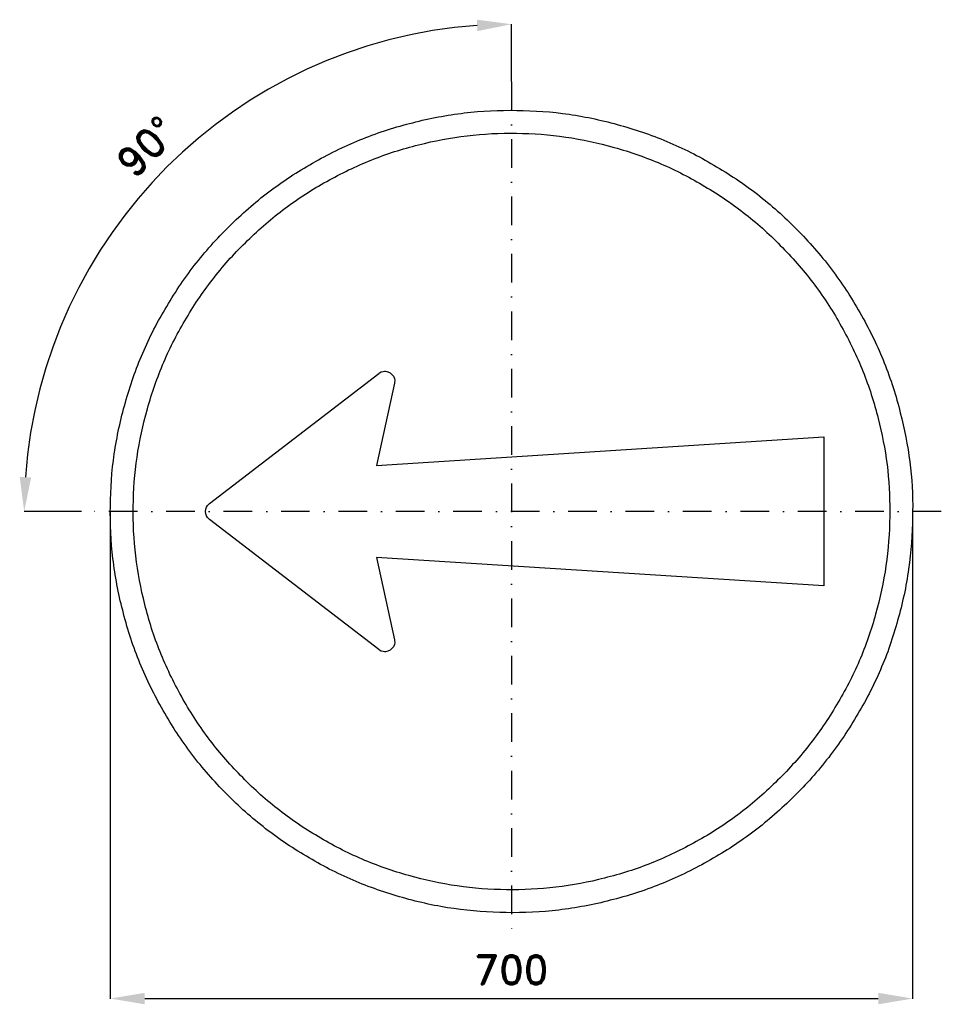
# Model space of a CAD drawing. Header units: millimetres. Extents: x -429 to 375, y -430 to 429.
import ezdxf

# ---------------------------------------------------------------- set-up
doc = ezdxf.new("R2010")
doc.units = ezdxf.units.MM
doc.header["$LTSCALE"] = 5
doc.linetypes.add('ČERCHOVANÁX2', pattern=[2, 1, -0.5, 0, -0.5])
doc.layers.add('Kóty', color=2, linetype='Continuous')
doc.layers.add('Značka', color=7, linetype='Continuous')
doc.styles.get("Standard").update_dxf_attribs({"font": 'romand.shx', "height": 25})
doc.dimstyles.get("Standard").update_dxf_attribs({"dimtxt": 25, "dimasz": 30, "dimexe": 0.18, "dimexo": 0.0625, "dimgap": 12.5, "dimtad": 1, "dimdec": 0, "dimzin": 0, "dimdsep": 46, "dimtxsty": 'Standard', "dimcen": 0.09, "dimadec": 0, "dimazin": 0, "dimtfac": 1, "dimtdec": 0, "dimtofl": 0, "dimtmove": 0, "dimatfit": 3, "dimfxl": 1, "dimtolj": 1, "dimtzin": 0, "dimarcsym": 0})

# ---------------------------------------------------------------- blocks, each defined once
blk = doc.blocks.new('*D1')
at = {"layer": 'Defpoints', "color": 0, "transparency": 16777216}
for p in [(-350.03, 0), (350, -1.15), (350, -424.97)]:
    blk.add_point(p, dxfattribs=at)
at = {"layer": 'Kóty', "color": 0, "lineweight": -2, "transparency": 16777216}
for p, q in [((-350.03, -0.06), (-350.03, -425.15)), ((350, -1.21), (350, -425.15)), ((-320.03, -424.97), (320, -424.97))]:
    blk.add_line(p, q, dxfattribs=at)
at = {"layer": 'Kóty', "color": 0, "transparency": 16777216}
for points in [[(-320.03, -419.97), (-320.03, -429.97), (-350.03, -424.97)], [(320, -419.97), (320, -429.97), (350, -424.97)]]:
    blk.add_solid(points, dxfattribs=at)
at = {"layer": 'Kóty', "color": 0, "transparency": 16777216, "insert": (-0.02, -399.97), "char_height": 25, "attachment_point": 5}
blk.add_mtext('\\A1;700', dxfattribs=at)
blk = doc.blocks.new('*D2')
at = {"layer": 'Defpoints', "color": 0, "transparency": 16777216}
for p in [(0, 375), (-212.58, 368.19), (-375, 0), (375, 0), (0, -375)]:
    blk.add_point(p, dxfattribs=at)
at = {"layer": 'Kóty', "color": 0, "lineweight": -2, "transparency": 16777216}
for p, q in [((0, 375.06), (0, 425.33)), ((-375.06, 0), (-425.33, 0))]:
    blk.add_line(p, q, dxfattribs=at)
blk.add_arc((0, 0), 425.15, 94.04381, 175.95619, dxfattribs=at)
at = {"layer": 'Kóty', "color": 0, "transparency": 16777216}
for points in [[(-30.16, 429.09), (-29.8, 419.1), (0, 425.15)], [(-419.1, 29.8), (-429.09, 30.16), (-425.15, 0)]]:
    blk.add_solid(points, dxfattribs=at)
at = {"layer": 'Kóty', "color": 0, "transparency": 16777216, "insert": (-318.31, 318.31), "char_height": 25, "attachment_point": 5, "rotation": 45}
blk.add_mtext('\\A1;90°', dxfattribs=at)

msp = doc.modelspace()

# ---------------------------------------------------------------- linework, layer by layer
at = {"layer": 'Značka', "color": 6, "linetype": 'ČERCHOVANÁX2', "lineweight": 25, "ltscale": 5}
for p, q in [((0, 375), (0, -375)), ((375, 0), (-375, 0))]:
    msp.add_line(p, q, dxfattribs=at)
at = {"layer": 'Značka', "color": 5}
for points in [[(350, 0), (349.99, -2.291), (349.97, -4.581, -0.0321663), (346.49, -50.208, -0.0357215), (336.86, -95.004, -0.0366629), (321.83, -138.262, -0.0347537), (300.79, -178.953, -0.0340378), (274.96, -216.774, -0.0344521), (244.23, -250.7057, -0.03456), (209.51, -280.5629, -0.0344272), (171.02, -305.3736, -0.0343885), (129.75, -325.2231, -0.0344186), (86.15, -339.2308, -0.034423), (41.16, -347.72408, -0.0344168), (-4.58, -349.97001, -0.0344158), (-50.24, -346.52732, -0.0344163), (-95, -336.8593, -0.0344176), (-138.22, -321.7156, -0.034417), (-178.95, -300.7922, -0.0344169), (-216.78, -274.9795, -0.0344155), (-250.706, -244.227, -0.0344176), (-280.56, -209.504, -0.034417), (-305.374, -171.017, -0.0344152), (-325.224, -129.751, -0.0344154), (-339.231, -86.154, -0.0344167), (-347.724, -41.156, -0.0344172), (-349.97, 4.581, -0.0344173), (-346.527, 50.244, -0.0344183), (-336.859, 95.004, -0.0344154), (-321.716, 138.22, -0.0344157), (-300.792, 178.953, -0.0344166), (-274.979, 216.776, -0.0344159), (-244.227, 250.706, -0.0344181), (-209.5, 280.56, -0.0344174), (-171.02, 305.374, -0.0344136), (-129.75, 325.224, -0.0344152), (-86.15, 339.231, -0.0344157), (-41.16, 347.724, -0.034416), (4.58, 349.97, -0.0344175), (50.24, 346.527, -0.0344181), (95, 336.859, -0.034416), (138.22, 321.715, -0.0344165), (178.95, 300.792, -0.0344151), (216.77, 274.98, -0.0344044), (250.71, 244.227, -0.0344137), (280.57, 209.501, -0.0344845), (305.37, 171.017, -0.0344151), (325.2, 129.763, -0.0340739), (339.23, 86.154, -0.0327932), (347.51, 43.384, -0.0342652), (350, 0)], [(330, 0), (329.99, -2.16), (329.97, -4.32, -0.0321704), (326.69, -47.339, -0.0357246), (317.61, -89.575, -0.0366679), (303.44, -130.361, -0.0347561), (283.6, -168.727, -0.0340394), (259.25, -204.387, -0.0344529), (230.27, -236.38, -0.0345589), (197.54, -264.5307, -0.0344254), (161.24, -287.9237, -0.0343884), (122.33, -306.6389, -0.0344174), (81.23, -319.8462, -0.0344235), (38.8, -327.8541, -0.0344169), (-4.32, -329.9717, -0.0344158), (-47.37, -326.7258, -0.0344166), (-89.58, -317.6102, -0.0344167), (-130.32, -303.3319, -0.0344173), (-168.73, -283.6041, -0.034418), (-204.39, -259.2663, -0.0344168), (-236.38, -230.271, -0.0344172), (-264.528, -197.532, -0.0344153), (-287.924, -161.245, -0.0344161), (-306.639, -122.337, -0.0344172), (-319.846, -81.231, -0.0344163), (-327.854, -38.804, -0.0344151), (-329.972, 4.32, -0.0344158), (-326.726, 47.373, -0.0344158), (-317.61, 89.575, -0.0344181), (-303.332, 130.322, -0.0344155), (-283.604, 168.727, -0.0344164), (-259.266, 204.389, -0.0344177), (-230.27, 236.38, -0.0344184), (-197.53, 264.528, -0.0344153), (-161.24, 287.924, -0.0344176), (-122.34, 306.639, -0.0344177), (-81.23, 319.846, -0.034418), (-38.8, 327.854, -0.0344164), (4.32, 329.972, -0.0344175), (47.37, 326.726, -0.0344163), (89.58, 317.61, -0.0344148), (130.32, 303.332, -0.0344174), (168.73, 283.604, -0.0344175), (204.39, 259.267, -0.0344082), (236.38, 230.271, -0.0344144), (264.53, 197.529, -0.0344857), (287.92, 161.245, -0.0344188), (306.62, 122.348, -0.0340729), (319.85, 81.231, -0.0327889), (327.65, 40.905, -0.0342678), (330, 0)], [(272.5, 65), (272.5, -65), (-117.9, -40), (-102.1, -111.831), (-102.02, -112.246), (-101.96, -112.663), (-101.91, -114.345), (-102.21, -116.009), (-103.01, -117.96), (-104.28, -119.644), (-105.9, -120.993), (-107.8, -121.885), (-109.87, -122.311, -0.0631046), (-111.97, -122.207), (-113.61, -121.781), (-115.11, -121.017), (-115.46, -120.782), (-115.8, -120.536), (-263.6, -6.848), (-263.9, -6.597), (-264.2, -6.338), (-265.26, -5.172), (-266.08, -3.817), (-266.76, -1.962), (-266.97, 0), (-266.75, 1.96), (-266.08, 3.817), (-265.27, 5.178), (-264.2, 6.338), (-263.9, 6.598), (-263.6, 6.848), (-115.8, 120.536), (-115.46, 120.781), (-115.11, 121.017), (-113.61, 121.774), (-111.97, 122.208, -0.0649438), (-109.87, 122.317, -0.0648813), (-107.8, 121.885), (-105.89, 120.993), (-104.28, 119.644), (-103.01, 117.96), (-102.21, 116.01), (-101.9, 114.344), (-101.96, 112.664), (-102.02, 112.246), (-102.1, 111.831), (-117.9, 40), (272.5, 65)]]:
    msp.add_lwpolyline(points, format="xyb", dxfattribs=at)

# ---------------------------------------------------------------- dimensions: what is measured, and where the dimension line sits
at = {"layer": 'Kóty'}
dim = msp.add_angular_dim_2l(base=(-212.57566, 368.19185), line1=((375, 0), (-375, 0)), line2=((0, 375), (0, -375)), dimstyle='Standard', dxfattribs=at)
dim.commit()
dim.dimension.update_dxf_attribs({"geometry": '*D2', "text_midpoint": (-318.30506, 318.30506)})
dim = msp.add_linear_dim(base=(349.995, -424.97296), p1=(-350.02892, 0), p2=(349.995, -1.1455), dimstyle='Standard', dxfattribs=at)
dim.commit()
dim.dimension.update_dxf_attribs({"geometry": '*D1', "text_midpoint": (-0.01696, -399.97296)})

doc.saveas('drawing.dxf')
